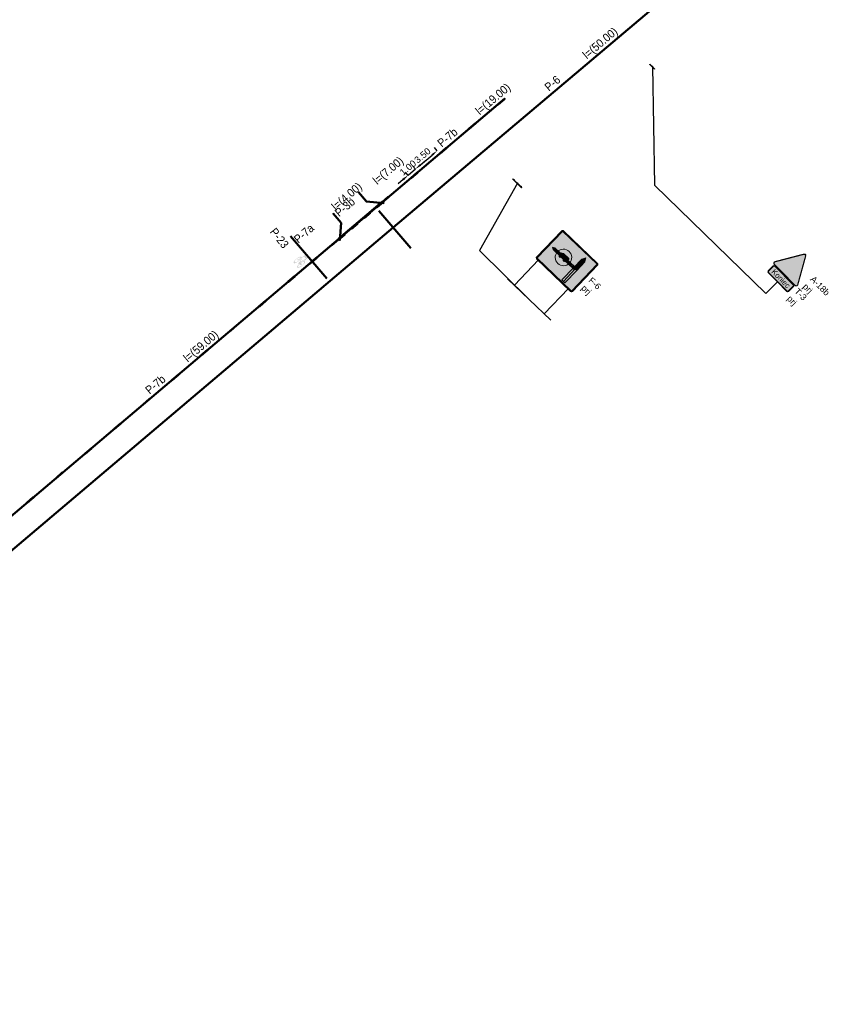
# Model space of a CAD drawing. Header units: metres. Extents: x 7429190 to 7432183, y 5709621 to 5711878.
# Tile 14 of 21: x 7429753 to 7429851, y 5710013 to 5710132. Entities that reach past the tile are written whole.
import ezdxf
from ezdxf.enums import TextEntityAlignment as Align

# ---------------------------------------------------------------- set-up
doc = ezdxf.new("R2010")
doc.units = ezdxf.units.M
doc.layers.add('_Brudnopis', color=22, linetype='Continuous', lineweight=50, plot=False)
for name, color, linetype, lineweight in [('_D_8_Wymiary', 7, 'Continuous', 20), ('D_1_KOCIE OCZKA', 7, 'Continuous', 50), ('gaPoziome', 7, 'Continuous', 30)]:
    doc.layers.add(name, color=color, linetype=linetype, lineweight=lineweight)
for name, color, linetype in [('gaPionowe', 7, 'Continuous'), ('zzz.gaHSDlugosc', 7, 'Continuous'), ('zzz.gaHSDodTekst', 7, 'Continuous'), ('zzz.gaHSDomyslna', 7, 'Continuous'), ('zzz.gaHSKilometraz', 7, 'Continuous'), ('zzz.gaHSNazwa', 7, 'Continuous'), ('zzz.gaHSOpis', 7, 'Continuous'), ('zzz.gaHSStan', 7, 'Continuous'), ('zzz.gaHSTrasa', 7, 'Continuous'), ('zzz.gaVSDodTekst', 7, 'Continuous'), ('zzz.gaVSDomyslna', 7, 'Continuous'), ('zzz.gaVSNazwa', 7, 'Continuous'), ('zzz.gaVSStan', 7, 'Continuous'), ('zzz.gaVSWielkość', 7, 'Continuous')]:
    doc.layers.add(name, color=color, linetype=linetype)
doc.styles.add('GA-ATR-TEXT', font='arial.ttf', dxfattribs={"width": 0.9})
doc.styles.add('GA-SIGN-TEXT', font='txt')
doc.styles.add('GA4-HS-TEXT', font='arial.ttf', dxfattribs={"width": 0.9})
doc.styles.add('major_arial', font='arial.ttf')
doc.styles.get("Standard").update_dxf_attribs({"font": 'simplex.shx'})
doc.dimstyles.new('GA-LEADER', dxfattribs={"dimtxt": 1, "dimasz": 1, "dimexe": 1, "dimexo": 1, "dimgap": 1, "dimtad": 1, "dimtxsty": 'Standard', "dimcen": 1, "dimadec": 0, "dimazin": 0, "dimtfac": 1, "dimtmove": 0, "dimatfit": 3, "dimfxl": 1, "dimarcsym": 0})
doc.dimstyles.new('major_500', dxfattribs={"dimtxt": 0.8, "dimasz": 0.8, "dimexe": 0.5, "dimexo": 1, "dimgap": 0.3, "dimtad": 1, "dimzin": 1, "dimdsep": 46, "dimtxsty": 'major_arial', "dimcen": 0, "dimse1": 1, "dimse2": 1, "dimaunit": 1, "dimadec": 1, "dimazin": 0, "dimtfac": 1, "dimtix": 1, "dimtmove": 0, "dimatfit": 3, "dimfxl": 2, "dimfxlon": 1, "dimtolj": 1, "dimarcsym": 0})

# ---------------------------------------------------------------- blocks, each defined once
blk = doc.blocks.new('gaHSPos')
at = {"color": 0, "linetype": 'Continuous', "lineweight": 0}
blk.add_point((0, 0), dxfattribs=at)
blk = doc.blocks.new('*U34')
at = {"layer": 'zzz.gaHSDomyslna', "color": 140}
for points in [[(0, 0, 0.24, 0.24, 0), (0.65, -0.76, 0.24, 0.24, 0)], [(0.93, -1.64, 0.24, 0.24, 0), (0.84, -2.64, 0.24, 0.24, 0)]]:
    blk.add_lwpolyline(points, format="xyseb", dxfattribs=at)
at = {"color": 140}
for p in [(0, 0), (0.79, -3.26)]:
    blk.add_blockref('gaHSPos', p, dxfattribs=at)
blk = doc.blocks.new('z.ga4.HSL-desc')
at = {"layer": 'zzz.gaHSDlugosc', "style": 'GA4-HS-TEXT', "width": 0.9}
blk.add_attdef('LENGTH', (6.03, 0.4), '', height=1, dxfattribs=at)
at = {"layer": 'zzz.gaHSDodTekst', "style": 'GA4-HS-TEXT', "width": 0.9, "flags": 1}
blk.add_attdef('ADDTEXT', (0, -2.74), '', height=1, dxfattribs=at)
at = {"layer": 'zzz.gaHSKilometraz', "style": 'GA4-HS-TEXT', "width": 0.9, "flags": 1}
for tag, p in [('POSITION', (0, -5.7)), ('ID', (0, -7.13))]:
    blk.add_attdef(tag, p, '', height=1, dxfattribs=at)
at = {"layer": 'zzz.gaHSNazwa', "style": 'GA4-HS-TEXT', "width": 0.9}
blk.add_attdef('NAME', (0, 0.4), '', height=1, dxfattribs=at)
at = {"layer": 'zzz.gaHSStan', "style": 'GA4-HS-TEXT', "width": 0.9}
blk.add_attdef('STATE', (0, -1.36), '', height=1, dxfattribs=at)
at = {"layer": 'zzz.gaHSTrasa', "style": 'GA4-HS-TEXT', "width": 0.9, "flags": 1}
blk.add_attdef('ROUTE', (0, -4.27), '', height=1, dxfattribs=at)
blk = doc.blocks.new('*U35')
at = {"layer": 'zzz.gaHSDomyslna', "color": 140}
for points in [[(-1.99, 0.17, 0.24, 0.24, 0), (-2.11, 0.18, 0.24, 0.24, 0), (-2.68, 0.85, 0.24, 0.24, 0)], [(0, 0, 0.24, 0.24, 0), (-1, 0.08, 0.24, 0.24, 0)]]:
    blk.add_lwpolyline(points, format="xyseb", dxfattribs=at)
at = {"color": 140}
for p in [(-3.08, 1.32), (0, 0)]:
    blk.add_blockref('gaHSPos', p, dxfattribs=at)
blk = doc.blocks.new('*U63')
at = {"layer": 'zzz.gaHSDomyslna', "color": 140}
for points in [[(32.06, 27.13, 0.12, 0.12, 0), (35.12, 29.71, 0.12, 0.12, 0)], [(27.48, 23.25, 0.12, 0.12, 0), (30.54, 25.84, 0.12, 0.12, 0)], [(22.9, 19.38, 0.12, 0.12, 0), (25.96, 21.96, 0.12, 0.12, 0)], [(18.32, 15.5, 0.12, 0.12, 0), (21.38, 18.08, 0.12, 0.12, 0)], [(13.74, 11.63, 0.12, 0.12, 0), (16.8, 14.21, 0.12, 0.12, 0)], [(9.16, 7.75, 0.12, 0.12, 0), (12.22, 10.33, 0.12, 0.12, 0)], [(4.58, 3.88, 0.12, 0.12, 0), (7.63, 6.46, 0.12, 0.12, 0)], [(0, 0, 0.12, 0.12, 0), (3.05, 2.58, 0.12, 0.12, 0)]]:
    blk.add_lwpolyline(points, format="xyseb", dxfattribs=at)
at = {"color": 140}
for p in [(38.17, 32.29), (0, 0)]:
    blk.add_blockref('gaHSPos', p, dxfattribs=at)
blk = doc.blocks.new('*U64')
at = {"layer": 'zzz.gaHSDomyslna', "color": 140}
for points in [[(105.22, 89.29, 0.12, 0.12, 0), (106.75, 90.58, 0.12, 0.12, 0)], [(100.64, 85.41, 0.12, 0.12, 0), (102.17, 86.7, 0.12, 0.12, 0)], [(96.06, 81.54, 0.12, 0.12, 0), (97.59, 82.83, 0.12, 0.12, 0)], [(91.48, 77.66, 0.12, 0.12, 0), (93.01, 78.95, 0.12, 0.12, 0)], [(86.9, 73.79, 0.12, 0.12, 0), (88.43, 75.08, 0.12, 0.12, 0)], [(82.32, 69.91, 0.12, 0.12, 0), (83.85, 71.2, 0.12, 0.12, 0)], [(77.74, 66.04, 0.12, 0.12, 0), (79.27, 67.33, 0.12, 0.12, 0)], [(73.16, 62.16, 0.12, 0.12, 0), (74.68, 63.45, 0.12, 0.12, 0)], [(68.58, 58.29, 0.12, 0.12, 0), (70.1, 59.58, 0.12, 0.12, 0)], [(64, 54.41, 0.12, 0.12, 0), (65.52, 55.7, 0.12, 0.12, 0)], [(59.42, 50.53, 0.12, 0.12, 0), (60.94, 51.83, 0.12, 0.12, 0)], [(54.83, 46.66, 0.12, 0.12, 0), (56.36, 47.95, 0.12, 0.12, 0)], [(50.25, 42.78, 0.12, 0.12, 0), (51.78, 44.08, 0.12, 0.12, 0)], [(45.67, 38.91, 0.12, 0.12, 0), (47.2, 40.2, 0.12, 0.12, 0)], [(41.09, 35.03, 0.12, 0.12, 0), (42.62, 36.33, 0.12, 0.12, 0)], [(36.51, 31.16, 0.12, 0.12, 0), (38.04, 32.45, 0.12, 0.12, 0)], [(31.93, 27.28, 0.12, 0.12, 0), (33.46, 28.57, 0.12, 0.12, 0)], [(27.35, 23.41, 0.12, 0.12, 0), (28.88, 24.7, 0.12, 0.12, 0)], [(22.79, 19.51, 0.12, 0.12, 0), (24.31, 20.81, 0.12, 0.12, 0)], [(18.23, 15.61, 0.12, 0.12, 0), (19.75, 16.91, 0.12, 0.12, 0)], [(13.68, 11.7, 0.12, 0.12, 0), (15.19, 13, 0.12, 0.12, 0)], [(9.12, 7.8, 0.12, 0.12, 0), (10.64, 9.1, 0.12, 0.12, 0)], [(4.56, 3.9, 0.12, 0.12, 0), (6.08, 5.2, 0.12, 0.12, 0)], [(0, 0, 0.12, 0.12, 0), (1.52, 1.3, 0.12, 0.12, 0)]]:
    blk.add_lwpolyline(points, format="xyseb", dxfattribs=at)
at = {"color": 140}
for p in [(110.72, 93.94), (0, 0)]:
    blk.add_blockref('gaHSPos', p, dxfattribs=at)
blk = doc.blocks.new('gaVSPos')
blk.add_point((0, 0))
blk = doc.blocks.new('gaVSTVcolumn3')
at = {"color": 0, "linetype": 'ByBlock', "lineweight": -2}
for p, q in [((-750, -30), (750, -30)), ((-750, -60), (-750, -30)), ((-750, -60), (750, -60)), ((750, -60), (750, -30))]:
    blk.add_line(p, q, dxfattribs=at)
for centre in [(-600, 0), (600, 0)]:
    blk.add_circle(centre, 30, dxfattribs=at)
blk = doc.blocks.new('gaVScolumn3')
at = {"color": 0, "linetype": 'ByBlock', "lineweight": -2}
for p, q in [((-500, 0), (-500, 850)), ((500, 0), (500, 850)), ((-725, 0), (725, 0))]:
    blk.add_line(p, q, dxfattribs=at)
blk.add_point((0, 850), dxfattribs=at)
at = {"color": 7, "style": 'GA-ATR-TEXT', "width": 0.9}
blk.add_attdef('X2', text='', height=150, dxfattribs=at).set_placement((-550, 0), align=Align.BOTTOM_RIGHT)
blk = doc.blocks.new('*U219')
at = {"layer": 'zzz.gaVSDomyslna'}
h = blk.add_hatch(color=180, dxfattribs=at)
edge = h.paths.add_edge_path()
edge.add_line((0, 0), (-570, 0))
edge.add_arc((-570, 30), 30, 180, 270, ccw=False)
edge.add_line((-600, 30), (-600, 910))
edge.add_arc((-570, 910), 30, 90, 180, ccw=False)
edge.add_line((-570, 940), (570, 940))
edge.add_arc((570, 910), 30, 0, 90, ccw=False)
edge.add_line((600, 910), (600, 30))
edge.add_arc((570, 30), 30, -90, 0, ccw=False)
edge.add_line((570, 0), (0, 0))
at = {"layer": 'zzz.gaVSDomyslna', "true_color": 0xffffff}
h = blk.add_hatch(color=7, dxfattribs=at)
edge = h.paths.add_edge_path()
edge.add_line((0, 0), (0, 20))
edge.add_line((0, 20), (570, 20))
edge.add_arc((570, 30), 10, 270, 360)
edge.add_line((580, 30), (580, 910))
edge.add_arc((570, 910), 10, 360, 450)
edge.add_line((570, 920), (-570, 920))
edge.add_arc((-570, 910), 10, 90, 180)
edge.add_line((-580, 910), (-580, 30))
edge.add_arc((-570, 30), 10, 180, 270)
edge.add_line((-570, 20), (0, 20))
edge.add_line((0, 20), (0, 0))
edge.add_line((0, 0), (-570, 0))
edge.add_arc((-570, 30), 30, 180, 270, ccw=False)
edge.add_line((-600, 30), (-600, 910))
edge.add_arc((-570, 910), 30, 90, 180, ccw=False)
edge.add_line((-570, 940), (570, 940))
edge.add_arc((570, 910), 30, 0, 90, ccw=False)
edge.add_line((600, 910), (600, 30))
edge.add_arc((570, 30), 30, -90, 0, ccw=False)
edge.add_line((570, 0), (0, 0))
at = {"layer": 'zzz.gaVSDomyslna', "color": 180, "lineweight": 0}
blk.add_lwpolyline([(0, 0), (-570, 0, -0.414214), (-600, 30), (-600, 910, -0.414214), (-570, 940), (570, 940, -0.414214), (600, 910), (600, 30, -0.414214), (570, 0), (0, 0)], format="xyb", close=True, dxfattribs=at)
at = {"layer": 'zzz.gaVSDomyslna', "color": 7, "lineweight": 0, "true_color": 0xffffff}
blk.add_lwpolyline([(0, 0), (0, 20), (570, 20, 0.414214), (580, 30), (580, 910, 0.414214), (570, 920), (-570, 920, 0.414214), (-580, 910), (-580, 30, 0.414214), (-570, 20), (0, 20), (0, 0), (-570, 0, -0.414214), (-600, 30), (-600, 910, -0.414214), (-570, 940), (570, 940, -0.414214), (600, 910), (600, 30, -0.414214), (570, 0), (0, 0)], format="xyb", close=True, dxfattribs=at)
blk = doc.blocks.new('*U212')
at = {"layer": 'zzz.gaVSDomyslna', "lineweight": 0, "true_color": 0xffffff}
blk.add_hatch(color=7, dxfattribs=at).paths.add_polyline_path([(0, 0.866667), (-0.5, 0), (0.5, 0)])
at = {"layer": 'zzz.gaVSDomyslna', "color": 7, "lineweight": 0, "true_color": 0xffffff}
blk.add_lwpolyline([(0, 0), (0.5, 0), (0, 0.866667), (-0.5, 0), (0, 0)], dxfattribs=at)
blk = doc.blocks.new('*U213')
at = {"layer": 'zzz.gaVSDomyslna', "lineweight": 0, "true_color": 0xffffff}
blk.add_hatch(color=7, dxfattribs=at).paths.add_polyline_path([(0, 0.866667), (-0.5, 0), (0.5, 0)])
at = {"layer": 'zzz.gaVSDomyslna', "color": 7, "lineweight": 0, "true_color": 0xffffff}
blk.add_lwpolyline([(0, 0), (0.5, 0), (0, 0.866667), (-0.5, 0), (0, 0)], dxfattribs=at)
blk = doc.blocks.new('*U214')
at = {"layer": 'zzz.gaVSDomyslna', "linetype": 'ByBlock', "lineweight": -2, "true_color": 0xffffff}
blk.add_hatch(color=7, dxfattribs=at).paths.add_polyline_path([(-205, 205, 1), (205, 205, 1)])
blk = doc.blocks.new('*U215')
at = {"layer": 'zzz.gaVSDomyslna', "linetype": 'ByBlock', "lineweight": -2}
h = blk.add_hatch(color=10, dxfattribs=at)
h.paths.add_polyline_path([(-400, 400, 1), (400, 400, 1)])
h.paths.add_polyline_path([(320, 400, -1), (-320, 400, -1)], flags=16)
at = {"layer": 'zzz.gaVSDomyslna', "color": 10, "lineweight": 0}
blk.add_lwpolyline([(0, 800, -1), (0, 0, -1), (0, 800, -2.58748)], format="xyb", dxfattribs=at)
blk = doc.blocks.new('*U216')
at = {"layer": 'zzz.gaVSDomyslna', "lineweight": 0, "true_color": 0xffffff}
blk.add_hatch(color=7, dxfattribs=at).paths.add_polyline_path([(320, 400, 1), (-320, 400, 1)])
blk = doc.blocks.new('*U217')
at = {"layer": 'zzz.gaVSDomyslna', "linetype": 'ByBlock', "lineweight": -2, "true_color": 0x000000}
h = blk.add_hatch(color=18, dxfattribs=at)
h.paths.add_polyline_path([(240, 240), (220, 260), (-130, 260), (-150, 240), (-150, 220), (-200.5, 220), (-214, 160), (-250, 140), (-250, 70), (-260, 70), (-260, 60), (-250, 60), (-250, 45), (-205, 45, 1), (-115, 45), (75, 45, 1), (165, 45), (240, 45)])
h.paths.add_polyline_path([(-150, 160), (-200.909, 160), (-194.773, 190), (-150, 190)], flags=16)
at = {"layer": 'zzz.gaVSDomyslna', "color": 18, "linetype": 'ByBlock', "lineweight": -2, "true_color": 0x000000}
for p, q in [((-260, 60), (-260, 70)), ((-260, 70), (-250, 70)), ((-260, 60), (-250, 60)), ((-250, 140), (-214, 160)), ((-250, 70), (-250, 140)), ((-250, 45), (-250, 60)), ((-250, 45), (-205, 45)), ((-200.5, 220), (-214, 160)), ((-200.909, 160), (-194.773, 190)), ((-200.909, 160), (-150, 160)), ((-200.5, 220), (-150, 220)), ((-194.773, 190), (-150, 190)), ((-150, 240), (-130, 260)), ((-150, 220), (-150, 240)), ((-150, 160), (-150, 190)), ((-130, 260), (220, 260)), ((-115, 45), (75, 45)), ((165, 45), (240, 45)), ((240, 240), (220, 260)), ((240, 45), (240, 240))]:
    blk.add_line(p, q, dxfattribs=at)
for centre in [(-160, 45), (120, 45)]:
    blk.add_arc(centre, 45, 179.999848, 0, dxfattribs=at)
blk = doc.blocks.new('*U218')
at = {"layer": 'zzz.gaVSDomyslna', "color": 7, "true_color": 0xffffff}
blk.add_blockref('*U214', (-400, 270), dxfattribs=at)
at = {"layer": 'zzz.gaVSDomyslna', "color": 10, "xscale": 0.5, "yscale": 0.5}
blk.add_blockref('*U215', (-400, 275), dxfattribs=at)
at = {"layer": 'zzz.gaVSDomyslna', "color": 7, "true_color": 0xffffff, "xscale": 0.5, "yscale": 0.5}
blk.add_blockref('*U216', (-400, 275), dxfattribs=at)
at = {"layer": 'zzz.gaVSDomyslna', "color": 18, "true_color": 0x000000, "xscale": 0.5, "yscale": 0.5}
blk.add_blockref('*U217', (-400, 415), dxfattribs=at)
blk = doc.blocks.new('*U211')
at = {"layer": 'zzz.gaVSDomyslna', "true_color": 0xffffff}
for points in [[(-50, 470), (-50, 755), (50, 755), (50, 470)], [(0, 440), (-710, 440), (-710, 500), (0, 500)], [(-50, 55), (-50, 470), (50, 470), (50, 55)]]:
    blk.add_hatch(color=7, dxfattribs=at).paths.add_polyline_path(points)
at = {"layer": 'zzz.gaVSDomyslna', "color": 7, "lineweight": 0, "true_color": 0xffffff}
for points in [[(-50, 470), (-50, 755), (50, 755), (50, 470)], [(0, 440), (-710, 440), (-710, 500), (0, 500)], [(-50, 55), (-50, 470), (50, 470), (50, 55)]]:
    blk.add_lwpolyline(points, close=True, dxfattribs=at)
at = {"layer": 'zzz.gaVSDomyslna'}
for points in [[(0, 470), (0, 755)], [(0, 470), (-710, 470)], [(0, 55), (0, 470)]]:
    blk.add_lwpolyline(points, dxfattribs=at)
at = {"layer": 'zzz.gaVSDomyslna', "color": 7, "true_color": 0xffffff, "xscale": 100, "yscale": 100}
blk.add_blockref('*U212', (0, 755), dxfattribs=at)
at = {"layer": 'zzz.gaVSDomyslna', "color": 7, "true_color": 0xffffff, "xscale": 60, "yscale": 60, "rotation": 90}
blk.add_blockref('*U213', (-710, 470), dxfattribs=at)
at = {"layer": 'zzz.gaVSDomyslna'}
blk.add_blockref('*U218', (0, 0), dxfattribs=at)
blk = doc.blocks.new('*U210')
at = {"layer": 'zzz.gaVSDomyslna'}
for name, p in [('*U219', (0, 0)), ('*U211', (275, 0))]:
    blk.add_blockref(name, p, dxfattribs=at)
at = {"layer": 'zzz.gaVSDodTekst', "flags": 1}
blk.add_attdef('Addtext', text='', height=1, dxfattribs=at).set_placement((0, 0), align=Align.MIDDLE_LEFT)
at = {"layer": 'zzz.gaVSDomyslna', "flags": 1}
for tag in ['Height', 'Width', 'Position', 'Route', 'ItemNo', 'ID']:
    blk.add_attdef(tag, text='', height=1, dxfattribs=at).set_placement((0, 0), align=Align.MIDDLE_LEFT)
at = {"layer": 'zzz.gaVSNazwa', "style": 'GA-ATR-TEXT'}
blk.add_attdef('Name', text='', height=150, dxfattribs=at).set_placement((700, 545), align=Align.MIDDLE_LEFT)
at = {"layer": 'zzz.gaVSStan', "style": 'GA-ATR-TEXT'}
blk.add_attdef('State', text='', height=150, dxfattribs=at).set_placement((700, 290), align=Align.MIDDLE_LEFT)
at = {"layer": 'zzz.gaVSWielkość', "flags": 1}
blk.add_attdef('Size', text='', height=1, dxfattribs=at).set_placement((0, 0), align=Align.MIDDLE_LEFT)
blk = doc.blocks.new('*U222')
at = {"layer": 'zzz.gaHSDomyslna', "color": 140}
for points in [[(-5.42, -4.43, 0.12, 0.12, 0), (-0.08, 0.09, 0.12, 0.12, 0)], [(0.08, -0.09, 0.12, 0.12, 0), (-0.69, -0.74, 0.12, 0.12, 0)], [(-1.45, -1.38, 0.12, 0.12, 0), (-2.21, -2.03, 0.12, 0.12, 0)], [(-2.98, -2.68, 0.12, 0.12, 0), (-3.74, -3.32, 0.12, 0.12, 0)], [(-4.5, -3.97, 0.12, 0.12, 0), (-5.27, -4.61, 0.12, 0.12, 0)]]:
    blk.add_lwpolyline(points, format="xyseb", dxfattribs=at)
at = {"color": 140}
for p in [(0, 0), (-5.34, -4.52)]:
    blk.add_blockref('gaHSPos', p, dxfattribs=at)
blk = doc.blocks.new('*U342')
at = {"linetype": 'Continuous', "lineweight": 0}
h = blk.add_hatch(color=0, dxfattribs=at)
edge = h.paths.add_edge_path()
edge.add_ellipse((-0.35, 0.6), major_axis=(0, 0.6), ratio=0.333333, start_angle=339.1791, end_angle=685.9352)
edge.add_line((-0.24, 1.1), (-0.23, 1.16))
edge.add_line((-0.23, 1.16), (0, 0.68))
edge.add_arc((-0.02, 0.67), 0.0247, 0, 26.5651, ccw=False)
edge.add_line((0.01, 0.67), (0.01, 0.42))
edge.add_arc((0.03, 0.42), 0.0247, 180, 270)
edge.add_line((0.03, 0.4), (0.08, 0.4))
edge.add_arc((0.08, 0.42), 0.0247, 270, 290.3551)
edge.add_line((0.08, 0.4), (0.16, 0.43))
edge.add_ellipse((0.35, 0.6), major_axis=(0, 0.6), ratio=0.333333, start_angle=106.5707, end_angle=378.3144)
edge.add_line((0.29, 1.17), (0.22, 1.52))
edge.add_line((0.22, 1.52), (0.25, 1.77))
edge.add_line((0.25, 1.77), (0.26, 1.77))
edge.add_line((0.26, 1.77), (0.27, 1.81))
edge.add_line((0.27, 1.81), (0.27, 1.86))
edge.add_line((0.27, 1.86), (0.14, 1.86))
edge.add_line((0.14, 1.86), (0.14, 1.81))
edge.add_line((0.14, 1.81), (0.2, 1.77))
edge.add_line((0.2, 1.77), (0.18, 1.64))
edge.add_line((0.18, 1.64), (-0.18, 1.64))
edge.add_line((-0.18, 1.64), (-0.16, 1.83))
edge.add_spline(control_points=[(-0.16, 1.83), (-0.16, 1.84), (-0.15, 1.86), (-0.12, 1.86), (-0.1, 1.86)], knot_values=[0, 0, 0, 0, 0.02025, 0.071822, 0.071822, 0.071822, 0.071822], degree=3, periodic=0)
edge.add_line((-0.1, 1.86), (-0.05, 1.86))
edge.add_line((-0.05, 1.86), (-0.05, 2))
edge.add_line((-0.05, 2), (-0.13, 2))
edge.add_spline(control_points=[(-0.13, 2), (-0.14, 2), (-0.15, 1.99), (-0.16, 1.99)], knot_values=[0.067484, 0.067484, 0.067484, 0.067484, 0.093736, 0.093736, 0.093736, 0.093736], degree=3, periodic=0)
edge.add_arc((-0.12, 1.92), 0.0817, 120.1379, 168.8933)
edge.add_line((-0.2, 1.93), (-0.28, 1.16))
h.paths.add_polyline_path([(-0.19, 1.5), (0.16, 1.5), (0.05, 0.7), (-0.22, 1.24)], flags=16)
edge = h.paths.add_edge_path(flags=16)
edge.add_ellipse((-0.35, 0.6), major_axis=(0, -0.45), ratio=0.350072, start_angle=159.1526, end_angle=502.0815, ccw=False)
edge.add_line((-0.29, 1.02), (-0.32, 0.73))
edge.add_arc((-0.34, 0.74), 0.0128, 322.797, 353.8856, ccw=False)
edge.add_line((-0.33, 0.73), (-0.36, 0.69))
edge.add_arc((-0.33, 0.66), 0.0365, 142.797, 180)
edge.add_line((-0.37, 0.66), (-0.37, 0.57))
edge.add_arc((-0.35, 0.57), 0.0128, 180, 270)
edge.add_line((-0.35, 0.56), (-0.35, 0.56))
edge.add_arc((-0.35, 0.57), 0.0128, 270, 333.0195)
edge.add_spline(control_points=[(-0.33, 0.57), (-0.32, 0.59), (-0.3, 0.63), (-0.28, 0.68), (-0.28, 0.7), (-0.28, 0.7)], knot_values=[0.007888, 0.007888, 0.007888, 0.007888, 0.089431, 0.152858, 0.158023, 0.158023, 0.158023, 0.158023], degree=3, periodic=0)
edge.add_line((-0.28, 0.7), (-0.25, 0.95))
edge = h.paths.add_edge_path(flags=16)
edge.add_line((0.2, 1.38), (0.25, 1.12))
edge.add_ellipse((0.35, 0.6), major_axis=(0, 0.6), ratio=0.333333, start_angle=390.3444, end_angle=440.4059)
edge.add_line((0.15, 0.7), (0.1, 0.7))
edge.add_line((0.1, 0.7), (0.2, 1.38))
edge = h.paths.add_edge_path(flags=16)
edge.add_ellipse((0.35, 0.6), major_axis=(0, -0.45), ratio=0.350072, start_angle=290.1309, end_angle=617.1604, ccw=False)
edge.add_line((0.2, 0.45), (0.35, 0.5))
edge.add_arc((0.28, 0.59), 0.119, 307.1318, 362.4334)
edge.add_line((0.4, 0.6), (0.4, 0.68))
edge.add_arc((0.37, 0.68), 0.0247, 0, 90)
edge.add_line((0.37, 0.7), (0.2, 0.7))
blk = doc.blocks.new('z.ga4.HSS-desc')
at = {"layer": 'zzz.gaHSDodTekst', "style": 'GA4-HS-TEXT', "width": 0.9, "flags": 1}
blk.add_attdef('ADDTEXT', (0, -2.74), '', height=1, dxfattribs=at)
at = {"layer": 'zzz.gaHSKilometraz', "style": 'GA4-HS-TEXT', "width": 0.9, "flags": 1}
for tag, p in [('POSITION', (0, -5.7)), ('ID', (0, -7.13))]:
    blk.add_attdef(tag, p, '', height=1, dxfattribs=at)
at = {"layer": 'zzz.gaHSNazwa', "style": 'GA4-HS-TEXT', "width": 0.9}
blk.add_attdef('NAME', (0, 0.4), '', height=1, dxfattribs=at)
at = {"layer": 'zzz.gaHSStan', "style": 'GA4-HS-TEXT', "width": 0.9}
blk.add_attdef('STATE', (0, -1.36), '', height=1, dxfattribs=at)
at = {"layer": 'zzz.gaHSTrasa', "style": 'GA4-HS-TEXT', "width": 0.9, "flags": 1}
blk.add_attdef('ROUTE', (0, -4.27), '', height=1, dxfattribs=at)
blk = doc.blocks.new('gaVSTVcolumn0')
at = {"color": 0, "linetype": 'ByBlock', "lineweight": -2}
for p, q in [((-400, -30), (400, -30)), ((-400, -60), (-400, -30)), ((400, -60), (-400, -60)), ((400, -30), (400, -60))]:
    blk.add_line(p, q, dxfattribs=at)
blk.add_circle((0, 0), 30, dxfattribs=at)
blk = doc.blocks.new('gaVScolumn0')
at = {"color": 0, "linetype": 'ByBlock', "lineweight": -2}
blk.add_line((0, 0), (0, 400), dxfattribs=at)
at = {"color": 7, "style": 'GA-ATR-TEXT', "width": 0.9}
blk.add_attdef('X2', text='', height=150, dxfattribs=at).set_placement((-50, 0), align=Align.BOTTOM_RIGHT)
blk = doc.blocks.new('*U345')
at = {"layer": 'zzz.gaVSDomyslna', "color": 10, "linetype": 'Continuous', "lineweight": 0, "const_width": 30}
blk.add_lwpolyline([(356.469, 15), (-356.469, 15, -0.563712), (-391.037, 72.1261), (-33.775, 690.923, -0.563661), (32.9409, 692.301), (390.215, 73.4834, -0.577186), (356.469, 15)], format="xyb", close=True, dxfattribs=at)
at = {"layer": 'zzz.gaVSDomyslna', "color": 10, "linetype": 'Continuous', "lineweight": 0}
blk.add_point((0, 725.423), dxfattribs=at)
blk = doc.blocks.new('*U346')
at = {"layer": 'zzz.gaVSDomyslna', "linetype": 'Continuous', "lineweight": 0}
h = blk.add_hatch(color=50, dxfattribs=at)
h.dxf.hatch_style = 1
h.paths.add_polyline_path([(20.2988, 684.198, 0.229204), (-0.646341, 695.436, 0.279187), (-19.9889, 684.801), (-377.874, 64.9257, 0.259425), (-377.021, 41.5855, 0.262443), (-356.469, 30), (0, 30), (356.126, 30, 0.237857), (377.352, 42.1075, 0.284586), (378.047, 64.6255)])
at = {"layer": 'zzz.gaVSDomyslna', "color": 50, "linetype": 'Continuous', "lineweight": 0}
blk.add_point((0, 725.423), dxfattribs=at)
blk = doc.blocks.new('*U347')
at = {"layer": 'zzz.gaVSDomyslna', "linetype": 'Continuous', "lineweight": 0, "true_color": 0x000000}
blk.add_hatch(color=18, dxfattribs=at).paths.add_polyline_path([(28.6364, 331.364), (6.42857, 353.571), (-31.3043, 435.326), (-6.92308, 429.231), (11.25, 450), (-38.0769, 450), (-14.7761, 505.075), (22.5, 517.5), (-9.51923, 517.5), (0, 540), (-27, 499.5), (-45, 517.5), (-36, 486), (-60, 450), (-112.5, 434.25), (-112.5, 425.893), (-63.1651, 415.321), (-47.8125, 292.5), (-27.766, 260.426), (-112.5, 287.386), (-112.5, 195), (-65.1316, 163.421), (-74.6053, 199.737), (-90, 210), (-90, 258.75), (-12.0484, 224.646), (0, 251.591), (129.808, 210.288), (157.5, 168.75), (219.194, 137.903), (247.5, 75), (280.588, 52.9412), (232.5, 162.857), (199.471, 181.731), (187.681, 207.931), (202.5, 261.818), (180.643, 277.714)])
blk = doc.blocks.new('*U349')
at = {"layer": 'zzz.gaVSDomyslna', "color": 10}
blk.add_blockref('*U345', (0, 0), dxfattribs=at)
at = {"layer": 'zzz.gaVSDomyslna', "color": 50}
blk.add_blockref('*U346', (0, 0), dxfattribs=at)
at = {"layer": 'zzz.gaVSDomyslna', "color": 18, "true_color": 0x000000}
blk.add_blockref('*U347', (0, 0), dxfattribs=at)
blk = doc.blocks.new('*U344')
at = {"layer": 'zzz.gaVSDomyslna'}
blk.add_blockref('*U349', (0, 0), dxfattribs=at)
at = {"layer": 'zzz.gaVSDodTekst', "flags": 1}
blk.add_attdef('Addtext', text='', height=1, dxfattribs=at).set_placement((0, 0), align=Align.MIDDLE_LEFT)
at = {"layer": 'zzz.gaVSDomyslna', "flags": 1}
for tag in ['Height', 'Width', 'Position', 'Route', 'ItemNo', 'ID']:
    blk.add_attdef(tag, text='', height=1, dxfattribs=at).set_placement((0, 0), align=Align.MIDDLE_LEFT)
at = {"layer": 'zzz.gaVSNazwa', "style": 'GA-ATR-TEXT'}
blk.add_attdef('Name', text='', height=150, dxfattribs=at).set_placement((510, 438), align=Align.MIDDLE_LEFT)
at = {"layer": 'zzz.gaVSStan', "style": 'GA-ATR-TEXT'}
blk.add_attdef('State', text='', height=150, dxfattribs=at).set_placement((510, 183), align=Align.MIDDLE_LEFT)
at = {"layer": 'zzz.gaVSWielkość', "flags": 1}
blk.add_attdef('Size', text='', height=1, dxfattribs=at).set_placement((0, 0), align=Align.MIDDLE_LEFT)
blk = doc.blocks.new('*U383')
at = {"layer": 'zzz.gaVSDomyslna'}
h = blk.add_hatch(color=50, dxfattribs=at)
edge = h.paths.add_edge_path()
edge.add_line((0, 0), (-318.47, 0))
edge.add_arc((-318.47, 30), 30, 179.999957, 270.000043, ccw=False)
edge.add_line((-348.47, 30), (-348.47, 200))
edge.add_arc((-318.47, 200), 30, 89.999957, 180.000043, ccw=False)
edge.add_line((-318.47, 230), (318.47, 230))
edge.add_arc((318.47, 200), 30, -0.000043, 90.000043, ccw=False)
edge.add_line((348.47, 200), (348.47, 30))
edge.add_arc((318.47, 30), 30, -90.000043, 0.000043, ccw=False)
edge.add_line((318.47, 0), (0, 0))
at = {"layer": 'zzz.gaVSDomyslna', "true_color": 0x000000}
h = blk.add_hatch(color=18, dxfattribs=at)
edge = h.paths.add_edge_path()
edge.add_line((0, 0), (0, 10))
edge.add_line((0, 10), (318.47, 10))
edge.add_arc((318.47, 30), 20, 269.999957, 360.000043)
edge.add_line((338.47, 30), (338.47, 200))
edge.add_arc((318.47, 200), 20, 359.999957, 450.000043)
edge.add_line((318.47, 220), (-318.47, 220))
edge.add_arc((-318.47, 200), 20, 89.999957, 180.000043)
edge.add_line((-338.47, 200), (-338.47, 30))
edge.add_arc((-318.47, 30), 20, 179.999957, 270.000043)
edge.add_line((-318.47, 10), (0, 10))
edge.add_line((0, 10), (0, 0))
edge.add_line((0, 0), (-318.47, 0))
edge.add_arc((-318.47, 30), 30, 179.999957, 270.000043, ccw=False)
edge.add_line((-348.47, 30), (-348.47, 200))
edge.add_arc((-318.47, 200), 30, 89.999957, 180.000043, ccw=False)
edge.add_line((-318.47, 230), (318.47, 230))
edge.add_arc((318.47, 200), 30, -0.000043, 90.000043, ccw=False)
edge.add_line((348.47, 200), (348.47, 30))
edge.add_arc((318.47, 30), 30, -90.000043, 0.000043, ccw=False)
edge.add_line((318.47, 0), (0, 0))
at = {"layer": 'zzz.gaVSDomyslna', "color": 50, "lineweight": 0}
blk.add_lwpolyline([(0, 0), (-318.47, 0, -0.414214), (-348.47, 30), (-348.47, 200, -0.414214), (-318.47, 230), (318.47, 230, -0.414214), (348.47, 200), (348.47, 30, -0.414214), (318.47, 0), (0, 0)], format="xyb", close=True, dxfattribs=at)
at = {"layer": 'zzz.gaVSDomyslna', "color": 18, "lineweight": 0, "true_color": 0x000000}
blk.add_lwpolyline([(0, 0), (0, 10), (318.47, 10, 0.414214), (338.47, 30), (338.47, 200, 0.414214), (318.47, 220), (-318.47, 220, 0.414214), (-338.47, 200), (-338.47, 30, 0.414214), (-318.47, 10), (0, 10), (0, 0), (-318.47, 0, -0.414214), (-348.47, 30), (-348.47, 200, -0.414214), (-318.47, 230), (318.47, 230, -0.414214), (348.47, 200), (348.47, 30, -0.414214), (318.47, 0), (0, 0)], format="xyb", close=True, dxfattribs=at)
blk = doc.blocks.new('*U382')
at = {"layer": 'zzz.gaVSDomyslna', "color": 18, "true_color": 0x000000, "style": 'GA-SIGN-TEXT'}
blk.add_text('Koniec', height=132, dxfattribs=at).set_placement((0, 49), align=Align.CENTER)
blk = doc.blocks.new('*U381')
at = {"layer": 'zzz.gaVSDomyslna'}
for name in ['*U383', '*U382']:
    blk.add_blockref(name, (0, 0), dxfattribs=at)
at = {"layer": 'zzz.gaVSDodTekst', "flags": 1}
blk.add_attdef('Addtext', text='', height=1, dxfattribs=at).set_placement((0, 0), align=Align.MIDDLE_LEFT)
at = {"layer": 'zzz.gaVSDomyslna', "flags": 1}
for tag in ['Width', 'Height', 'Position', 'Route', 'ItemNo', 'ID']:
    blk.add_attdef(tag, text='', height=1, dxfattribs=at).set_placement((0, 0), align=Align.MIDDLE_LEFT)
at = {"layer": 'zzz.gaVSNazwa', "style": 'GA-ATR-TEXT'}
blk.add_attdef('Name', text='', height=150, dxfattribs=at).set_placement((448.47, 190), align=Align.MIDDLE_LEFT)
at = {"layer": 'zzz.gaVSStan', "style": 'GA-ATR-TEXT'}
blk.add_attdef('State', text='', height=150, dxfattribs=at).set_placement((448.47, -65), align=Align.MIDDLE_LEFT)
at = {"layer": 'zzz.gaVSWielkość', "flags": 1}
blk.add_attdef('Size', text='', height=1, dxfattribs=at).set_placement((0, 0), align=Align.MIDDLE_LEFT)
blk = doc.blocks.new('*U403')
at = {"layer": 'zzz.gaHSDomyslna', "color": 140}
blk.add_lwpolyline([(0, 0, 0.24, 0.24, 0), (14.78, 12.5, 0.24, 0.24, 0)], format="xyseb", dxfattribs=at)
at = {"color": 140}
for p in [(14.78, 12.5), (0, 0)]:
    blk.add_blockref('gaHSPos', p, dxfattribs=at)
blk = doc.blocks.new('*U404')
at = {"layer": 'zzz.gaHSDomyslna', "color": 140}
blk.add_lwpolyline([(0, 0, 0.24, 0.24, 0), (45.21, 38.25, 0.24, 0.24, 0)], format="xyseb", dxfattribs=at)
at = {"color": 140}
for p in [(45.21, 38.25), (0, 0)]:
    blk.add_blockref('gaHSPos', p, dxfattribs=at)
blk = doc.blocks.new('spearator')
at = {"layer": 'D_1_KOCIE OCZKA'}
h = blk.add_hatch(color=12, dxfattribs=at)
h.dxf.hatch_style = 1
edge = h.paths.add_edge_path()
edge.add_line((7429810.88, 5710121.63), (7429811.64, 5710122.27))
edge.add_arc((7429811.59, 5710122.33), 0.075, 310.2315, 490.2315)
edge.add_line((7429811.54, 5710122.39), (7429810.78, 5710121.74))
edge.add_arc((7429810.83, 5710121.68), 0.075, 130.2315, 310.2315)
at = {"layer": 'D_1_KOCIE OCZKA', "lineweight": 18, "flags": 128}
blk.add_lwpolyline([(7429810.88, 5710121.63), (7429811.64, 5710122.27, 1), (7429811.54, 5710122.39), (7429810.78, 5710121.74, 1)], format="xyb", close=True, dxfattribs=at)
blk = doc.blocks.new('*D443')
at = {"layer": '_D_8_Wymiary', "color": 0, "lineweight": -2, "transparency": 16777216}
for p, q in [((7429803.44, 5710116.05), (7429803.12, 5710116.44)), ((7429801.42, 5710114.34), (7429802.83, 5710115.54)), ((7429800.81, 5710113.83), (7429800.49, 5710114.21))]:
    blk.add_line(p, q, dxfattribs=at)
at = {"layer": '_D_8_Wymiary', "color": 0, "transparency": 16777216}
for points in [[(7429802.75, 5710115.64), (7429802.92, 5710115.44), (7429803.44, 5710116.05)], [(7429801.33, 5710114.44), (7429801.5, 5710114.24), (7429800.81, 5710113.83)]]:
    blk.add_solid(points, dxfattribs=at)
at = {"layer": 'Defpoints', "color": 0, "transparency": 16777216}
for p in [(7429803.44, 5710116.05), (7429803.75, 5710115.69), (7429801.11, 5710113.46)]:
    blk.add_point(p, dxfattribs=at)
at = {"layer": '_D_8_Wymiary', "color": 0, "transparency": 16777216, "insert": (7429801.67, 5710115.48), "char_height": 0.8, "attachment_point": 5, "rotation": 40.2315, "style": 'major_arial'}
blk.add_mtext('\\A1;3.50', dxfattribs=at)
blk = doc.blocks.new('*D444')
at = {"layer": '_D_8_Wymiary', "color": 0, "lineweight": -2, "transparency": 16777216}
for p, q in [((7429801.42, 5710114.34), (7429802.03, 5710114.86)), ((7429800.81, 5710113.83), (7429799.93, 5710113.08)), ((7429800.81, 5710113.83), (7429800.49, 5710114.21)), ((7429799.32, 5710112.57), (7429798.71, 5710112.05)), ((7429799.93, 5710113.08), (7429799.61, 5710113.46))]:
    blk.add_line(p, q, dxfattribs=at)
at = {"layer": '_D_8_Wymiary', "color": 0, "transparency": 16777216}
for points in [[(7429801.33, 5710114.44), (7429801.5, 5710114.24), (7429800.81, 5710113.83)], [(7429799.23, 5710112.67), (7429799.41, 5710112.46), (7429799.93, 5710113.08)]]:
    blk.add_solid(points, dxfattribs=at)
at = {"layer": 'Defpoints', "color": 0, "transparency": 16777216}
for p in [(7429799.93, 5710113.08), (7429800.24, 5710112.72), (7429801.11, 5710113.46)]:
    blk.add_point(p, dxfattribs=at)
at = {"layer": '_D_8_Wymiary', "color": 0, "transparency": 16777216, "insert": (7429799.91, 5710114), "char_height": 0.8, "attachment_point": 5, "rotation": 40.2315, "style": 'major_arial'}
blk.add_mtext('\\A1;1.00', dxfattribs=at)

msp = doc.modelspace()

# ---------------------------------------------------------------- linework, layer by layer
at = {"layer": '_Brudnopis'}
for points in [[(7429798.14, 5710106.756), (7429836.313, 5710139.051)], [(7429687.419, 5710012.817), (7429714.669, 5710036.139), (7429798.14, 5710106.756)]]:
    msp.add_lwpolyline(points, dxfattribs=at)
at = {"layer": '_Brudnopis', "flags": 128}
for points in [[(7429796.871, 5710109.874), (7429811.65, 5710122.377)], [(7429797, 5710109.721), (7429794.886, 5710109.897), (7429793.917, 5710111.042)], [(7429796.871, 5710109.874), (7429791.527, 5710105.352)], [(7429800.272, 5710104.275), (7429796.389, 5710108.794)], [(7429790.863, 5710108.459), (7429791.832, 5710107.314), (7429791.656, 5710105.2)], [(7429746.316, 5710067.104), (7429791.527, 5710105.352)], [(7429790.11, 5710100.591), (7429785.712, 5710105.731)]]:
    msp.add_lwpolyline(points, dxfattribs=at)

# ---------------------------------------------------------------- block references
at = {"layer": 'D_1_KOCIE OCZKA'}
for p in [(0, 0), (-3.512, -2.971), (-7.024, -5.942), (-10.535, -8.913), (-14.047, -11.884), (-20.123, -17.024), (-22.757, -19.253), (-25.391, -21.481), (-28.903, -24.452), (-32.415, -27.423), (-35.926, -30.394), (-39.438, -33.365), (-42.95, -36.336), (-46.462, -39.307), (-49.974, -42.278), (-53.486, -45.249), (-56.997, -48.22)]:
    msp.add_blockref('spearator', p, dxfattribs=at)
at = {"layer": 'gaPionowe'}
for name, p, xscale, yscale, rotation in [('gaVSTVcolumn0', (7429829.496, 5710126.262), 0.001, 0.001, 314.6204028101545), ('gaVSTVcolumn3', (7429813.166, 5710112.147), 0.001, 0.001, 316.2305931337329), ('gaVScolumn3', (7429814.591, 5710098.044), 0.005, 0.005, 316.2305931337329), ('gaVScolumn0', (7429843.204, 5710098.767), 0.005000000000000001, 0.005000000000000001, 314.6204028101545)]:
    msp.add_blockref(name, p, dxfattribs=dict(at, xscale=xscale, yscale=yscale, rotation=rotation))
for p, rotation in [((7429829.496, 5710126.262), 314.6204028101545), ((7429813.166, 5710112.147), 316.2305931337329)]:
    msp.add_blockref('gaVSPos', p, dxfattribs=dict(at, rotation=rotation))
for name, p, xscale, yscale, rotation, values in [('*U210', (7429817.539, 5710101), 0.005, 0.005, 316.2305931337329, {'Name': 'F-6', 'State': 'prj'}), ('*U344', (7429845.446, 5710100.98), 0.005000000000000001, 0.005000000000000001, 314.6204028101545, {'Name': 'A-18b', 'State': 'prj'}), ('*U381', (7429844.628, 5710100.172), 0.005, 0.005, 314.6204028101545, {'Name': 'T-3', 'State': 'prj'})]:
    msp.add_blockref(name, p, dxfattribs=dict(at, xscale=xscale, yscale=yscale, rotation=rotation)).add_auto_attribs(values)
at = {"layer": 'gaPoziome'}
for name, p in [('*U63', (7429798.14, 5710106.756)), ('*U403', (7429796.871, 5710109.874)), ('*U222', (7429796.871, 5710109.874)), ('*U35', (7429797, 5710109.721)), ('*U34', (7429790.863, 5710108.459)), ('*U64', (7429687.419, 5710012.817)), ('*U404', (7429746.316, 5710067.104))]:
    msp.add_blockref(name, p, dxfattribs=at)
at = {"layer": 'gaPoziome', "color": 140, "rotation": 308.4891535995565}
msp.add_blockref('*U342', (7429786.298, 5710102.197), dxfattribs=at)
at = {"layer": 'zzz.gaHSOpis'}
for name, p, rotation, values in [('z.ga4.HSL-desc', (7429817.227, 5710122.903), 40.23149243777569, {'LENGTH': 'l=(50.00)', 'NAME': 'P-6'}), ('z.ga4.HSL-desc', (7429804.26, 5710116.125), 40.23149241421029, {'LENGTH': 'l=(19.00)', 'NAME': 'P-7b'}), ('z.ga4.HSL-desc', (7429791.847, 5710107.696), 40.23149243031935, {'LENGTH': 'l=(7.00)', 'NAME': 'P-3b'}), ('z.ga4.HSS-desc', (7429782.83, 5710105.967), 308.4891535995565, {'NAME': 'P-23'}), ('z.ga4.HSL-desc', (7429786.913, 5710104.492), 40.97232156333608, {'LENGTH': 'l=(4.00)', 'NAME': 'P-7a'}), ('z.ga4.HSL-desc', (7429768.921, 5710086.228), 40.23149241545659, {'LENGTH': 'l=(59.00)', 'NAME': 'P-7b'})]:
    msp.add_blockref(name, p, dxfattribs=dict(at, rotation=rotation)).add_auto_attribs(values)

# ---------------------------------------------------------------- dimensions: what is measured, and where the dimension line sits
at = {"layer": '_D_8_Wymiary'}
dim = msp.add_aligned_dim(p1=(7429801.114, 5710113.464), p2=(7429803.748, 5710115.692), distance=0.474, text='3.50', dimstyle='major_500', override={"dimse1": 0, "dimse2": 0, "dimtmove": 1}, dxfattribs=at)
dim.commit()
dim.dimension.update_dxf_attribs({"geometry": '*D443', "text_midpoint": (7429801.667, 5710115.481)})
dim = msp.add_linear_dim(base=(7429799.93, 5710113.083), p1=(7429801.114, 5710113.464), p2=(7429800.236, 5710112.721), angle=220.23149, text='1.00', dimstyle='major_500', override={"dimse1": 0, "dimse2": 0, "dimtmove": 1}, dxfattribs=at)
dim.commit()
dim.dimension.update_dxf_attribs({"geometry": '*D444', "text_midpoint": (7429799.912, 5710113.995)})

# ---------------------------------------------------------------- leaders
at = {"layer": 'gaPionowe'}
for points in [[(7429829.496, 5710126.262), (7429829.761, 5710111.879), (7429843.204, 5710098.767)], [(7429813.166, 5710112.147), (7429808.589, 5710103.982), (7429814.591, 5710098.044)]]:
    msp.add_leader(points, dimstyle='GA-LEADER', override={"dimasz": 0.3}, dxfattribs=at)

doc.saveas('drawing.dxf')
